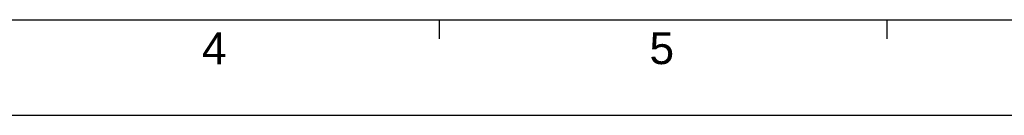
# Model space of a CAD drawing. Extents: x 210 to 804, y -840 to 420.
# Tile 22 of 50: x 441 to 596, y -420 to -405. Entities that reach past the tile are written whole.
import ezdxf
from ezdxf.enums import TextEntityAlignment as Align

# ---------------------------------------------------------------- set-up
doc = ezdxf.new("R2010")
doc.units = 0
doc.header["$LTSCALE"] = 0.5
doc.layers.get('0').update_dxf_attribs({"linetype": 'CONTINUOUS'})
doc.layers.add('DIM', color=7, linetype='CONTINUOUS')
doc.layers.add('PAPER', color=7, linetype='CONTINUOUS')
doc.styles.add('ARIAL', font='ARIAL.TTF')

# ---------------------------------------------------------------- blocks, each defined once
blk = doc.blocks.new('A2')
at = {"layer": 'PAPER', "color": 3}
blk.add_line((225, 15), (789, 15), dxfattribs=at)
at = {"layer": 'PAPER', "color": 2}
for p, q in [((507, 15), (507, 12)), ((577.5, 15), (577.5, 12))]:
    blk.add_line(p, q, dxfattribs=at)
at = {"layer": 'PAPER', "color": 4}
blk.add_line((210, 0), (804, 0), dxfattribs=at)
at = {"style": 'ARIAL'}
for tag, height, p in [('TITLE', 4.5, (749.84, 40.88)), ('XXXXXXXXXX', 4, (749.84, 24.46))]:
    blk.add_attdef(tag, text='', height=height, dxfattribs=at).set_placement(p, align=Align.CENTER)
for tag, p, height in [('V', (625.66, 30.86), 2), ('00', (779.83, 20.28), 4), ('ADP-XX', (656.66, 16.15), 2.5), ('2_____2', (724.26, 16.66), 2.5), ("XX/XX'XX", (760.13, 16.14), 2.5), ('--', (612.88, 16.26), 2.5), ('mm', (631.88, 16.46), 2.5)]:
    blk.add_attdef(tag, p, '', height=height, dxfattribs=at)
at = {"layer": 'PAPER', "color": 1, "style": 'ARIAL'}
for s, p in [('4', (471.56, 10.5)), ('5', (542.06, 10.5))]:
    blk.add_text(s, height=5, dxfattribs=at).set_placement(p, align=Align.MIDDLE)

msp = doc.modelspace()

# ---------------------------------------------------------------- block references
at = {"layer": 'DIM', "color": 7}
msp.add_blockref('A2', (0, -420), dxfattribs=at)

doc.saveas('drawing.dxf')
